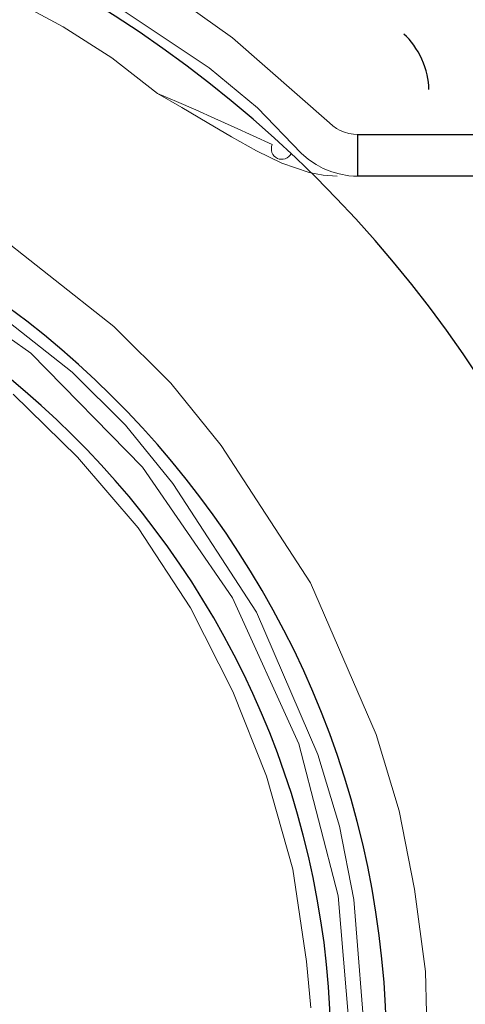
# Model space of a CAD drawing. Header units: inches. Extents: x 0 to 612, y 155 to 655.
# Tile 125 of 138: x 156 to 166, y 378 to 402. Entities that reach past the tile are written whole.
import ezdxf

# ---------------------------------------------------------------- set-up
doc = ezdxf.new("R2010")
doc.units = ezdxf.units.IN
doc.header["$MEASUREMENT"] = 0
doc.layers.add('Layer 1', color=7, linetype='Continuous')

# ---------------------------------------------------------------- blocks, each defined once
blk = doc.blocks.new('block 1488')
at = {"layer": 'Layer 1', "lineweight": 0}
for points in [[(155.41, 393.027)], [(156.975, 391.491)]]:
    blk.add_lwpolyline(points, dxfattribs=at)
blk.add_open_spline([(155.41, 393.027), (155.41, 393.027), (156.975, 391.491), (156.975, 391.491), (156.975, 391.491), (155.41, 393.027), (155.41, 393.027)], degree=3, knots=[0, 0, 0, 0, 1, 1, 1, 2, 2, 2, 2], dxfattribs=at)
blk = doc.blocks.new('block 1489')
at = {"layer": 'Layer 1', "lineweight": 0}
for points in [[(156.975, 391.491)], [(158.45, 389.772)]]:
    blk.add_lwpolyline(points, dxfattribs=at)
blk.add_open_spline([(156.975, 391.491), (156.975, 391.491), (158.45, 389.772), (158.45, 389.772), (158.45, 389.772), (156.975, 391.491), (156.975, 391.491)], degree=3, knots=[0, 0, 0, 0, 1, 1, 1, 2, 2, 2, 2], dxfattribs=at)
blk = doc.blocks.new('block 1490')
at = {"layer": 'Layer 1', "lineweight": 0}
for points in [[(158.45, 389.772)], [(159.73, 387.822)]]:
    blk.add_lwpolyline(points, dxfattribs=at)
blk.add_open_spline([(158.45, 389.772), (158.45, 389.772), (159.73, 387.822), (159.73, 387.822), (159.73, 387.822), (158.45, 389.772), (158.45, 389.772)], degree=3, knots=[0, 0, 0, 0, 1, 1, 1, 2, 2, 2, 2], dxfattribs=at)
blk = doc.blocks.new('block 1491')
at = {"layer": 'Layer 1', "lineweight": 0}
for points in [[(159.73, 387.822)], [(160.758, 385.781)]]:
    blk.add_lwpolyline(points, dxfattribs=at)
blk.add_open_spline([(159.73, 387.822), (159.73, 387.822), (160.758, 385.781), (160.758, 385.781), (160.758, 385.781), (159.73, 387.822), (159.73, 387.822)], degree=3, knots=[0, 0, 0, 0, 1, 1, 1, 2, 2, 2, 2], dxfattribs=at)
blk = doc.blocks.new('block 1492')
at = {"layer": 'Layer 1', "lineweight": 0}
for points in [[(160.758, 385.781)], [(161.579, 383.72)]]:
    blk.add_lwpolyline(points, dxfattribs=at)
blk.add_open_spline([(160.758, 385.781), (160.758, 385.781), (161.579, 383.72), (161.579, 383.72), (161.579, 383.72), (160.758, 385.781), (160.758, 385.781)], degree=3, knots=[0, 0, 0, 0, 1, 1, 1, 2, 2, 2, 2], dxfattribs=at)
blk = doc.blocks.new('block 1493')
at = {"layer": 'Layer 1', "lineweight": 0}
for points in [[(161.579, 383.72)], [(162.224, 381.458)]]:
    blk.add_lwpolyline(points, dxfattribs=at)
blk.add_open_spline([(161.579, 383.72), (161.579, 383.72), (162.224, 381.458), (162.224, 381.458), (162.224, 381.458), (161.579, 383.72), (161.579, 383.72)], degree=3, knots=[0, 0, 0, 0, 1, 1, 1, 2, 2, 2, 2], dxfattribs=at)
blk = doc.blocks.new('block 1494')
at = {"layer": 'Layer 1', "lineweight": 0}
for points in [[(162.224, 381.458)], [(162.553, 379.208)]]:
    blk.add_lwpolyline(points, dxfattribs=at)
blk.add_open_spline([(162.224, 381.458), (162.224, 381.458), (162.553, 379.208), (162.553, 379.208), (162.553, 379.208), (162.224, 381.458), (162.224, 381.458)], degree=3, knots=[0, 0, 0, 0, 1, 1, 1, 2, 2, 2, 2], dxfattribs=at)
blk = doc.blocks.new('block 1495')
at = {"layer": 'Layer 1', "lineweight": 0}
for points in [[(162.553, 379.208)], [(162.663, 378.083)]]:
    blk.add_lwpolyline(points, dxfattribs=at)
blk.add_open_spline([(162.553, 379.208), (162.553, 379.208), (162.663, 378.083), (162.663, 378.083), (162.663, 378.083), (162.553, 379.208), (162.553, 379.208)], degree=3, knots=[0, 0, 0, 0, 1, 1, 1, 2, 2, 2, 2], dxfattribs=at)
blk = doc.blocks.new('block 1483')
at = {"layer": 'Layer 1'}
for name in ['block 1488', 'block 1489', 'block 1490', 'block 1491', 'block 1492', 'block 1493', 'block 1494', 'block 1495']:
    blk.add_blockref(name, (0, 0), dxfattribs=at)
blk = doc.blocks.new('block 1482')
at = {"layer": 'Layer 1'}
blk.add_blockref('block 1483', (0, 0), dxfattribs=at)
blk = doc.blocks.new('block 1583')
at = {"layer": 'Layer 1', "color": 7, "lineweight": 25}
blk.add_open_spline([(141.594, 355.609), (153.501, 355.609), (163.154, 365.165), (163.154, 376.953), (163.154, 376.953), (163.154, 376.953), (163.154, 376.953), (163.154, 388.74), (153.501, 398.298), (141.594, 398.298), (141.594, 398.298), (141.594, 398.298), (141.594, 398.298), (141.594, 398.298), (141.594, 398.298), (141.594, 398.298)], degree=3, knots=[0, 0, 0, 0, 1, 1, 1, 2, 2, 2, 3, 3, 3, 4, 4, 4, 5, 5, 5, 5], dxfattribs=at)
blk = doc.blocks.new('block 1582')
at = {"layer": 'Layer 1'}
blk.add_blockref('block 1583', (0, 0), dxfattribs=at)
blk = doc.blocks.new('block 1581')
at = {"layer": 'Layer 1'}
blk.add_blockref('block 1582', (0, 0), dxfattribs=at)
blk = doc.blocks.new('block 2521')
at = {"layer": 'Layer 1', "lineweight": 0}
for points in [[(152.661, 396.267)], [(155.842, 394.021)]]:
    blk.add_lwpolyline(points, dxfattribs=at)
blk.add_open_spline([(152.661, 396.267), (152.661, 396.267), (155.842, 394.021), (155.842, 394.021), (155.842, 394.021), (152.661, 396.267), (152.661, 396.267)], degree=3, knots=[0, 0, 0, 0, 1, 1, 1, 2, 2, 2, 2], dxfattribs=at)
blk = doc.blocks.new('block 2522')
at = {"layer": 'Layer 1', "lineweight": 0}
for points in [[(155.842, 394.021)], [(158.561, 391.25)]]:
    blk.add_lwpolyline(points, dxfattribs=at)
blk.add_open_spline([(155.842, 394.021), (155.842, 394.021), (158.561, 391.25), (158.561, 391.25), (158.561, 391.25), (155.842, 394.021), (155.842, 394.021)], degree=3, knots=[0, 0, 0, 0, 1, 1, 1, 2, 2, 2, 2], dxfattribs=at)
blk = doc.blocks.new('block 2523')
at = {"layer": 'Layer 1', "lineweight": 0}
for points in [[(158.561, 391.25)], [(160.75, 388.065)]]:
    blk.add_lwpolyline(points, dxfattribs=at)
blk.add_open_spline([(158.561, 391.25), (158.561, 391.25), (160.75, 388.065), (160.75, 388.065), (160.75, 388.065), (158.561, 391.25), (158.561, 391.25)], degree=3, knots=[0, 0, 0, 0, 1, 1, 1, 2, 2, 2, 2], dxfattribs=at)
blk = doc.blocks.new('block 2524')
at = {"layer": 'Layer 1', "lineweight": 0}
for points in [[(160.75, 388.065)], [(162.37, 384.513)]]:
    blk.add_lwpolyline(points, dxfattribs=at)
blk.add_open_spline([(160.75, 388.065), (160.75, 388.065), (162.37, 384.513), (162.37, 384.513), (162.37, 384.513), (160.75, 388.065), (160.75, 388.065)], degree=3, knots=[0, 0, 0, 0, 1, 1, 1, 2, 2, 2, 2], dxfattribs=at)
blk = doc.blocks.new('block 2525')
at = {"layer": 'Layer 1', "lineweight": 0}
for points in [[(162.37, 384.513)], [(163.325, 380.807)]]:
    blk.add_lwpolyline(points, dxfattribs=at)
blk.add_open_spline([(162.37, 384.513), (162.37, 384.513), (163.325, 380.807), (163.325, 380.807), (163.325, 380.807), (162.37, 384.513), (162.37, 384.513)], degree=3, knots=[0, 0, 0, 0, 1, 1, 1, 2, 2, 2, 2], dxfattribs=at)
blk = doc.blocks.new('block 2526')
at = {"layer": 'Layer 1', "lineweight": 0}
for points in [[(163.325, 380.807)], [(163.652, 376.953)]]:
    blk.add_lwpolyline(points, dxfattribs=at)
blk.add_open_spline([(163.325, 380.807), (163.325, 380.807), (163.652, 376.953), (163.652, 376.953), (163.652, 376.953), (163.325, 380.807), (163.325, 380.807)], degree=3, knots=[0, 0, 0, 0, 1, 1, 1, 2, 2, 2, 2], dxfattribs=at)
blk = doc.blocks.new('block 2508')
at = {"layer": 'Layer 1'}
for name in ['block 2521', 'block 2522', 'block 2523', 'block 2524', 'block 2525', 'block 2526']:
    blk.add_blockref(name, (0, 0), dxfattribs=at)
blk = doc.blocks.new('block 2507')
at = {"layer": 'Layer 1'}
blk.add_blockref('block 2508', (0, 0), dxfattribs=at)
blk = doc.blocks.new('block 2577')
at = {"layer": 'Layer 1', "lineweight": 0}
for points in [[(153.867, 395.911)], [(156.845, 393.562)]]:
    blk.add_lwpolyline(points, dxfattribs=at)
blk.add_open_spline([(153.867, 395.911), (153.867, 395.911), (156.845, 393.562), (156.845, 393.562), (156.845, 393.562), (153.867, 395.911), (153.867, 395.911)], degree=3, knots=[0, 0, 0, 0, 1, 1, 1, 2, 2, 2, 2], dxfattribs=at)
blk = doc.blocks.new('block 2578')
at = {"layer": 'Layer 1', "lineweight": 0}
for points in [[(156.845, 393.562)], [(158.142, 392.27)]]:
    blk.add_lwpolyline(points, dxfattribs=at)
blk.add_open_spline([(156.845, 393.562), (156.845, 393.562), (158.142, 392.27), (158.142, 392.27), (158.142, 392.27), (156.845, 393.562), (156.845, 393.562)], degree=3, knots=[0, 0, 0, 0, 1, 1, 1, 2, 2, 2, 2], dxfattribs=at)
blk = doc.blocks.new('block 2579')
at = {"layer": 'Layer 1', "lineweight": 0}
for points in [[(158.142, 392.27)], [(159.297, 390.849)]]:
    blk.add_lwpolyline(points, dxfattribs=at)
blk.add_open_spline([(158.142, 392.27), (158.142, 392.27), (159.297, 390.849), (159.297, 390.849), (159.297, 390.849), (158.142, 392.27), (158.142, 392.27)], degree=3, knots=[0, 0, 0, 0, 1, 1, 1, 2, 2, 2, 2], dxfattribs=at)
blk = doc.blocks.new('block 2580')
at = {"layer": 'Layer 1', "lineweight": 0}
for points in [[(159.297, 390.849)], [(161.338, 387.716)]]:
    blk.add_lwpolyline(points, dxfattribs=at)
blk.add_open_spline([(159.297, 390.849), (159.297, 390.849), (161.338, 387.716), (161.338, 387.716), (161.338, 387.716), (159.297, 390.849), (159.297, 390.849)], degree=3, knots=[0, 0, 0, 0, 1, 1, 1, 2, 2, 2, 2], dxfattribs=at)
blk = doc.blocks.new('block 2581')
at = {"layer": 'Layer 1', "lineweight": 0}
for points in [[(161.338, 387.716)], [(162.831, 384.249)]]:
    blk.add_lwpolyline(points, dxfattribs=at)
blk.add_open_spline([(161.338, 387.716), (161.338, 387.716), (162.831, 384.249), (162.831, 384.249), (162.831, 384.249), (161.338, 387.716), (161.338, 387.716)], degree=3, knots=[0, 0, 0, 0, 1, 1, 1, 2, 2, 2, 2], dxfattribs=at)
blk = doc.blocks.new('block 2582')
at = {"layer": 'Layer 1', "lineweight": 0}
for points in [[(162.831, 384.249)], [(163.36, 382.507)]]:
    blk.add_lwpolyline(points, dxfattribs=at)
blk.add_open_spline([(162.831, 384.249), (162.831, 384.249), (163.36, 382.507), (163.36, 382.507), (163.36, 382.507), (162.831, 384.249), (162.831, 384.249)], degree=3, knots=[0, 0, 0, 0, 1, 1, 1, 2, 2, 2, 2], dxfattribs=at)
blk = doc.blocks.new('block 2583')
at = {"layer": 'Layer 1', "lineweight": 0}
for points in [[(163.36, 382.507)], [(163.709, 380.718)]]:
    blk.add_lwpolyline(points, dxfattribs=at)
blk.add_open_spline([(163.36, 382.507), (163.36, 382.507), (163.709, 380.718), (163.709, 380.718), (163.709, 380.718), (163.36, 382.507), (163.36, 382.507)], degree=3, knots=[0, 0, 0, 0, 1, 1, 1, 2, 2, 2, 2], dxfattribs=at)
blk = doc.blocks.new('block 2584')
at = {"layer": 'Layer 1', "lineweight": 0}
for points in [[(163.709, 380.718)], [(164.011, 376.953)]]:
    blk.add_lwpolyline(points, dxfattribs=at)
blk.add_open_spline([(163.709, 380.718), (163.709, 380.718), (164.011, 376.953), (164.011, 376.953), (164.011, 376.953), (163.709, 380.718), (163.709, 380.718)], degree=3, knots=[0, 0, 0, 0, 1, 1, 1, 2, 2, 2, 2], dxfattribs=at)
blk = doc.blocks.new('block 2557')
at = {"layer": 'Layer 1'}
for name in ['block 2577', 'block 2578', 'block 2579', 'block 2580', 'block 2581', 'block 2582', 'block 2583', 'block 2584']:
    blk.add_blockref(name, (0, 0), dxfattribs=at)
blk = doc.blocks.new('block 2556')
at = {"layer": 'Layer 1'}
blk.add_blockref('block 2557', (0, 0), dxfattribs=at)
blk = doc.blocks.new('block 2605')
at = {"layer": 'Layer 1', "color": 7, "lineweight": 25}
blk.add_open_spline([(141.594, 354.268), (154.25, 354.268), (164.51, 364.424), (164.51, 376.953), (164.51, 376.953), (164.51, 376.953), (164.51, 376.953), (164.51, 389.481), (154.25, 399.639), (141.594, 399.639), (141.594, 399.639), (141.594, 399.639), (141.594, 399.639), (141.594, 399.639), (141.594, 399.639), (141.594, 399.639)], degree=3, knots=[0, 0, 0, 0, 1, 1, 1, 2, 2, 2, 3, 3, 3, 4, 4, 4, 5, 5, 5, 5], dxfattribs=at)
blk = doc.blocks.new('block 2604')
at = {"layer": 'Layer 1'}
blk.add_blockref('block 2605', (0, 0), dxfattribs=at)
blk = doc.blocks.new('block 2603')
at = {"layer": 'Layer 1'}
blk.add_blockref('block 2604', (0, 0), dxfattribs=at)
blk = doc.blocks.new('block 2626')
at = {"layer": 'Layer 1', "color": 7, "lineweight": 25}
blk.add_open_spline([(141.594, 354.268), (154.25, 354.268), (164.51, 364.424), (164.51, 376.953), (164.51, 376.953), (164.51, 376.953), (164.51, 376.953), (164.51, 389.481), (154.25, 399.639), (141.594, 399.639), (141.594, 399.639), (141.594, 399.639), (141.594, 399.639), (141.594, 399.639), (141.594, 399.639), (141.594, 399.639)], degree=3, knots=[0, 0, 0, 0, 1, 1, 1, 2, 2, 2, 3, 3, 3, 4, 4, 4, 5, 5, 5, 5], dxfattribs=at)
blk = doc.blocks.new('block 2625')
at = {"layer": 'Layer 1'}
blk.add_blockref('block 2626', (0, 0), dxfattribs=at)
blk = doc.blocks.new('block 2624')
at = {"layer": 'Layer 1'}
blk.add_blockref('block 2625', (0, 0), dxfattribs=at)
blk = doc.blocks.new('block 2858')
at = {"layer": 'Layer 1', "lineweight": 0}
for points in [[(162.426, 398.897)], [(162.605, 398.742)]]:
    blk.add_lwpolyline(points, dxfattribs=at)
blk.add_open_spline([(162.426, 398.897), (162.426, 398.897), (162.605, 398.742), (162.605, 398.742), (162.605, 398.742), (162.426, 398.897), (162.426, 398.897)], degree=3, knots=[0, 0, 0, 0, 1, 1, 1, 2, 2, 2, 2], dxfattribs=at)
blk = doc.blocks.new('block 2859')
at = {"layer": 'Layer 1', "lineweight": 0}
for points in [[(162.605, 398.742)], [(162.787, 398.618)]]:
    blk.add_lwpolyline(points, dxfattribs=at)
blk.add_open_spline([(162.605, 398.742), (162.605, 398.742), (162.787, 398.618), (162.787, 398.618), (162.787, 398.618), (162.605, 398.742), (162.605, 398.742)], degree=3, knots=[0, 0, 0, 0, 1, 1, 1, 2, 2, 2, 2], dxfattribs=at)
blk = doc.blocks.new('block 2860')
at = {"layer": 'Layer 1', "lineweight": 0}
for points in [[(162.787, 398.618)], [(162.958, 398.524)]]:
    blk.add_lwpolyline(points, dxfattribs=at)
blk.add_open_spline([(162.787, 398.618), (162.787, 398.618), (162.958, 398.524), (162.958, 398.524), (162.958, 398.524), (162.787, 398.618), (162.787, 398.618)], degree=3, knots=[0, 0, 0, 0, 1, 1, 1, 2, 2, 2, 2], dxfattribs=at)
blk = doc.blocks.new('block 2861')
at = {"layer": 'Layer 1', "lineweight": 0}
for points in [[(162.958, 398.524)], [(163.17, 398.438)]]:
    blk.add_lwpolyline(points, dxfattribs=at)
blk.add_open_spline([(162.958, 398.524), (162.958, 398.524), (163.17, 398.438), (163.17, 398.438), (163.17, 398.438), (162.958, 398.524), (162.958, 398.524)], degree=3, knots=[0, 0, 0, 0, 1, 1, 1, 2, 2, 2, 2], dxfattribs=at)
blk = doc.blocks.new('block 2862')
at = {"layer": 'Layer 1', "lineweight": 0}
for points in [[(163.17, 398.438)], [(163.346, 398.389)]]:
    blk.add_lwpolyline(points, dxfattribs=at)
blk.add_open_spline([(163.17, 398.438), (163.17, 398.438), (163.346, 398.389), (163.346, 398.389), (163.346, 398.389), (163.17, 398.438), (163.17, 398.438)], degree=3, knots=[0, 0, 0, 0, 1, 1, 1, 2, 2, 2, 2], dxfattribs=at)
blk = doc.blocks.new('block 2863')
at = {"layer": 'Layer 1', "lineweight": 0}
for points in [[(163.346, 398.389)], [(163.587, 398.343)]]:
    blk.add_lwpolyline(points, dxfattribs=at)
blk.add_open_spline([(163.346, 398.389), (163.346, 398.389), (163.587, 398.343), (163.587, 398.343), (163.587, 398.343), (163.346, 398.389), (163.346, 398.389)], degree=3, knots=[0, 0, 0, 0, 1, 1, 1, 2, 2, 2, 2], dxfattribs=at)
blk = doc.blocks.new('block 2864')
at = {"layer": 'Layer 1', "lineweight": 0}
for points in [[(163.587, 398.343)], [(163.696, 398.333)]]:
    blk.add_lwpolyline(points, dxfattribs=at)
blk.add_open_spline([(163.587, 398.343), (163.587, 398.343), (163.696, 398.333), (163.696, 398.333), (163.696, 398.333), (163.587, 398.343), (163.587, 398.343)], degree=3, knots=[0, 0, 0, 0, 1, 1, 1, 2, 2, 2, 2], dxfattribs=at)
blk = doc.blocks.new('block 2865')
at = {"layer": 'Layer 1', "lineweight": 0}
for points in [[(163.696, 398.333)], [(163.806, 398.337)]]:
    blk.add_lwpolyline(points, dxfattribs=at)
blk.add_open_spline([(163.696, 398.333), (163.696, 398.333), (163.806, 398.337), (163.806, 398.337), (163.806, 398.337), (163.696, 398.333), (163.696, 398.333)], degree=3, knots=[0, 0, 0, 0, 1, 1, 1, 2, 2, 2, 2], dxfattribs=at)
blk = doc.blocks.new('block 2857')
at = {"layer": 'Layer 1'}
for name in ['block 2858', 'block 2859', 'block 2860', 'block 2861', 'block 2862', 'block 2863', 'block 2864', 'block 2865']:
    blk.add_blockref(name, (0, 0), dxfattribs=at)
blk = doc.blocks.new('block 2856')
at = {"layer": 'Layer 1'}
blk.add_blockref('block 2857', (0, 0), dxfattribs=at)
blk = doc.blocks.new('block 2871')
at = {"layer": 'Layer 1', "lineweight": 0}
for points in [[(163.115, 399.632)], [(163.198, 399.56)]]:
    blk.add_lwpolyline(points, dxfattribs=at)
blk.add_open_spline([(163.115, 399.632), (163.115, 399.632), (163.198, 399.56), (163.198, 399.56), (163.198, 399.56), (163.115, 399.632), (163.115, 399.632)], degree=3, knots=[0, 0, 0, 0, 1, 1, 1, 2, 2, 2, 2], dxfattribs=at)
blk = doc.blocks.new('block 2872')
at = {"layer": 'Layer 1', "lineweight": 0}
for points in [[(163.198, 399.56)], [(163.287, 399.497)]]:
    blk.add_lwpolyline(points, dxfattribs=at)
blk.add_open_spline([(163.198, 399.56), (163.198, 399.56), (163.287, 399.497), (163.287, 399.497), (163.287, 399.497), (163.198, 399.56), (163.198, 399.56)], degree=3, knots=[0, 0, 0, 0, 1, 1, 1, 2, 2, 2, 2], dxfattribs=at)
blk = doc.blocks.new('block 2873')
at = {"layer": 'Layer 1', "lineweight": 0}
for points in [[(163.287, 399.497)], [(163.377, 399.448)]]:
    blk.add_lwpolyline(points, dxfattribs=at)
blk.add_open_spline([(163.287, 399.497), (163.287, 399.497), (163.377, 399.448), (163.377, 399.448), (163.377, 399.448), (163.287, 399.497), (163.287, 399.497)], degree=3, knots=[0, 0, 0, 0, 1, 1, 1, 2, 2, 2, 2], dxfattribs=at)
blk = doc.blocks.new('block 2874')
at = {"layer": 'Layer 1', "lineweight": 0}
for points in [[(163.377, 399.448)], [(163.479, 399.406)]]:
    blk.add_lwpolyline(points, dxfattribs=at)
blk.add_open_spline([(163.377, 399.448), (163.377, 399.448), (163.479, 399.406), (163.479, 399.406), (163.479, 399.406), (163.377, 399.448), (163.377, 399.448)], degree=3, knots=[0, 0, 0, 0, 1, 1, 1, 2, 2, 2, 2], dxfattribs=at)
blk = doc.blocks.new('block 2875')
at = {"layer": 'Layer 1', "lineweight": 0}
for points in [[(163.479, 399.406)], [(163.588, 399.375)]]:
    blk.add_lwpolyline(points, dxfattribs=at)
blk.add_open_spline([(163.479, 399.406), (163.479, 399.406), (163.588, 399.375), (163.588, 399.375), (163.588, 399.375), (163.479, 399.406), (163.479, 399.406)], degree=3, knots=[0, 0, 0, 0, 1, 1, 1, 2, 2, 2, 2], dxfattribs=at)
blk = doc.blocks.new('block 2876')
at = {"layer": 'Layer 1', "lineweight": 0}
for points in [[(163.588, 399.375)], [(163.697, 399.357)]]:
    blk.add_lwpolyline(points, dxfattribs=at)
blk.add_open_spline([(163.588, 399.375), (163.588, 399.375), (163.697, 399.357), (163.697, 399.357), (163.697, 399.357), (163.588, 399.375), (163.588, 399.375)], degree=3, knots=[0, 0, 0, 0, 1, 1, 1, 2, 2, 2, 2], dxfattribs=at)
blk = doc.blocks.new('block 2877')
at = {"layer": 'Layer 1', "lineweight": 0}
for points in [[(163.697, 399.357)], [(163.806, 399.352)]]:
    blk.add_lwpolyline(points, dxfattribs=at)
blk.add_open_spline([(163.697, 399.357), (163.697, 399.357), (163.806, 399.352), (163.806, 399.352), (163.806, 399.352), (163.697, 399.357), (163.697, 399.357)], degree=3, knots=[0, 0, 0, 0, 1, 1, 1, 2, 2, 2, 2], dxfattribs=at)
blk = doc.blocks.new('block 2870')
at = {"layer": 'Layer 1'}
for name in ['block 2871', 'block 2872', 'block 2873', 'block 2874', 'block 2875', 'block 2876', 'block 2877']:
    blk.add_blockref(name, (0, 0), dxfattribs=at)
blk = doc.blocks.new('block 2869')
at = {"layer": 'Layer 1'}
blk.add_blockref('block 2870', (0, 0), dxfattribs=at)
blk = doc.blocks.new('block 2880')
at = {"layer": 'Layer 1', "color": 7, "lineweight": 25}
blk.add_lwpolyline([(163.806, 398.337), (163.806, 399.352)], dxfattribs=at)
blk = doc.blocks.new('block 2879')
at = {"layer": 'Layer 1'}
blk.add_blockref('block 2880', (0, 0), dxfattribs=at)
blk = doc.blocks.new('block 2878')
at = {"layer": 'Layer 1'}
blk.add_blockref('block 2879', (0, 0), dxfattribs=at)
blk = doc.blocks.new('block 2896')
at = {"layer": 'Layer 1', "lineweight": 0}
for points in [[(157.14, 403.012)], [(160.181, 400.974)]]:
    blk.add_lwpolyline(points, dxfattribs=at)
blk.add_open_spline([(157.14, 403.012), (157.14, 403.012), (160.181, 400.974), (160.181, 400.974), (160.181, 400.974), (157.14, 403.012), (157.14, 403.012)], degree=3, knots=[0, 0, 0, 0, 1, 1, 1, 2, 2, 2, 2], dxfattribs=at)
blk = doc.blocks.new('block 2897')
at = {"layer": 'Layer 1', "lineweight": 0}
for points in [[(160.181, 400.974)], [(161.362, 399.999)]]:
    blk.add_lwpolyline(points, dxfattribs=at)
blk.add_open_spline([(160.181, 400.974), (160.181, 400.974), (161.362, 399.999), (161.362, 399.999), (161.362, 399.999), (160.181, 400.974), (160.181, 400.974)], degree=3, knots=[0, 0, 0, 0, 1, 1, 1, 2, 2, 2, 2], dxfattribs=at)
blk = doc.blocks.new('block 2898')
at = {"layer": 'Layer 1', "lineweight": 0}
for points in [[(161.362, 399.999)], [(162.426, 398.897)]]:
    blk.add_lwpolyline(points, dxfattribs=at)
blk.add_open_spline([(161.362, 399.999), (161.362, 399.999), (162.426, 398.897), (162.426, 398.897), (162.426, 398.897), (161.362, 399.999), (161.362, 399.999)], degree=3, knots=[0, 0, 0, 0, 1, 1, 1, 2, 2, 2, 2], dxfattribs=at)
blk = doc.blocks.new('block 2882')
at = {"layer": 'Layer 1'}
for name in ['block 2896', 'block 2897', 'block 2898']:
    blk.add_blockref(name, (0, 0), dxfattribs=at)
blk = doc.blocks.new('block 2881')
at = {"layer": 'Layer 1'}
blk.add_blockref('block 2882', (0, 0), dxfattribs=at)
blk = doc.blocks.new('block 2914')
at = {"layer": 'Layer 1', "lineweight": 0}
for points in [[(158.135, 403.571)], [(160.75, 401.706)]]:
    blk.add_lwpolyline(points, dxfattribs=at)
blk.add_open_spline([(158.135, 403.571), (158.135, 403.571), (160.75, 401.706), (160.75, 401.706), (160.75, 401.706), (158.135, 403.571), (158.135, 403.571)], degree=3, knots=[0, 0, 0, 0, 1, 1, 1, 2, 2, 2, 2], dxfattribs=at)
blk = doc.blocks.new('block 2915')
at = {"layer": 'Layer 1', "lineweight": 0}
for points in [[(160.75, 401.706)], [(163.115, 399.632)]]:
    blk.add_lwpolyline(points, dxfattribs=at)
blk.add_open_spline([(160.75, 401.706), (160.75, 401.706), (163.115, 399.632), (163.115, 399.632), (163.115, 399.632), (160.75, 401.706), (160.75, 401.706)], degree=3, knots=[0, 0, 0, 0, 1, 1, 1, 2, 2, 2, 2], dxfattribs=at)
blk = doc.blocks.new('block 2900')
at = {"layer": 'Layer 1'}
for name in ['block 2914', 'block 2915']:
    blk.add_blockref(name, (0, 0), dxfattribs=at)
blk = doc.blocks.new('block 2899')
at = {"layer": 'Layer 1'}
blk.add_blockref('block 2900', (0, 0), dxfattribs=at)
blk = doc.blocks.new('block 2927')
at = {"layer": 'Layer 1', "color": 7, "lineweight": 25}
blk.add_lwpolyline([(163.806, 399.352), (170.479, 399.352)], dxfattribs=at)
blk = doc.blocks.new('block 2926')
at = {"layer": 'Layer 1'}
blk.add_blockref('block 2927', (0, 0), dxfattribs=at)
blk = doc.blocks.new('block 2925')
at = {"layer": 'Layer 1'}
blk.add_blockref('block 2926', (0, 0), dxfattribs=at)
blk = doc.blocks.new('block 2936')
at = {"layer": 'Layer 1', "color": 7, "lineweight": 25}
blk.add_lwpolyline([(170.479, 398.337), (163.806, 398.337)], dxfattribs=at)
blk = doc.blocks.new('block 2935')
at = {"layer": 'Layer 1'}
blk.add_blockref('block 2936', (0, 0), dxfattribs=at)
blk = doc.blocks.new('block 2934')
at = {"layer": 'Layer 1'}
blk.add_blockref('block 2935', (0, 0), dxfattribs=at)
blk = doc.blocks.new('block 3481')
at = {"layer": 'Layer 1', "color": 7, "lineweight": 25}
blk.add_open_spline([(165.536, 400.446), (165.545, 400.894), (165.268, 401.507), (164.927, 401.793)], degree=3, dxfattribs=at)
blk = doc.blocks.new('block 3480')
at = {"layer": 'Layer 1'}
blk.add_blockref('block 3481', (0, 0), dxfattribs=at)
blk = doc.blocks.new('block 3479')
at = {"layer": 'Layer 1'}
blk.add_blockref('block 3480', (0, 0), dxfattribs=at)
blk = doc.blocks.new('block 3484')
at = {"layer": 'Layer 1', "color": 7, "lineweight": 25}
blk.add_open_spline([(171.488, 378.554), (170.882, 394.476), (157.525, 407.136), (141.594, 406.891)], degree=3, dxfattribs=at)
blk = doc.blocks.new('block 3483')
at = {"layer": 'Layer 1'}
blk.add_blockref('block 3484', (0, 0), dxfattribs=at)
blk = doc.blocks.new('block 3482')
at = {"layer": 'Layer 1'}
blk.add_blockref('block 3483', (0, 0), dxfattribs=at)
blk = doc.blocks.new('block 4699')
at = {"layer": 'Layer 1', "lineweight": 0}
for points in [[(165.45, 378.969)], [(165.505, 376.953)]]:
    blk.add_lwpolyline(points, dxfattribs=at)
blk.add_open_spline([(165.505, 376.953), (165.505, 376.953), (165.45, 378.969), (165.45, 378.969), (165.45, 378.969), (165.505, 376.953), (165.505, 376.953)], degree=3, knots=[0, 0, 0, 0, 1, 1, 1, 2, 2, 2, 2], dxfattribs=at)
blk = doc.blocks.new('block 4700')
at = {"layer": 'Layer 1', "lineweight": 0}
for points in [[(165.185, 380.969)], [(165.45, 378.969)]]:
    blk.add_lwpolyline(points, dxfattribs=at)
blk.add_open_spline([(165.45, 378.969), (165.45, 378.969), (165.185, 380.969), (165.185, 380.969), (165.185, 380.969), (165.45, 378.969), (165.45, 378.969)], degree=3, knots=[0, 0, 0, 0, 1, 1, 1, 2, 2, 2, 2], dxfattribs=at)
blk = doc.blocks.new('block 4701')
at = {"layer": 'Layer 1', "lineweight": 0}
for points in [[(164.811, 382.875)], [(165.185, 380.969)]]:
    blk.add_lwpolyline(points, dxfattribs=at)
blk.add_open_spline([(165.185, 380.969), (165.185, 380.969), (164.811, 382.875), (164.811, 382.875), (164.811, 382.875), (165.185, 380.969), (165.185, 380.969)], degree=3, knots=[0, 0, 0, 0, 1, 1, 1, 2, 2, 2, 2], dxfattribs=at)
blk = doc.blocks.new('block 4702')
at = {"layer": 'Layer 1', "lineweight": 0}
for points in [[(164.247, 384.736)], [(164.811, 382.875)]]:
    blk.add_lwpolyline(points, dxfattribs=at)
blk.add_open_spline([(164.811, 382.875), (164.811, 382.875), (164.247, 384.736), (164.247, 384.736), (164.247, 384.736), (164.811, 382.875), (164.811, 382.875)], degree=3, knots=[0, 0, 0, 0, 1, 1, 1, 2, 2, 2, 2], dxfattribs=at)
blk = doc.blocks.new('block 4703')
at = {"layer": 'Layer 1', "lineweight": 0}
for points in [[(162.654, 388.433)], [(164.247, 384.736)]]:
    blk.add_lwpolyline(points, dxfattribs=at)
blk.add_open_spline([(164.247, 384.736), (164.247, 384.736), (162.654, 388.433), (162.654, 388.433), (162.654, 388.433), (164.247, 384.736), (164.247, 384.736)], degree=3, knots=[0, 0, 0, 0, 1, 1, 1, 2, 2, 2, 2], dxfattribs=at)
blk = doc.blocks.new('block 4704')
at = {"layer": 'Layer 1', "lineweight": 0}
for points in [[(160.478, 391.774)], [(162.654, 388.433)]]:
    blk.add_lwpolyline(points, dxfattribs=at)
blk.add_open_spline([(162.654, 388.433), (162.654, 388.433), (160.478, 391.774), (160.478, 391.774), (160.478, 391.774), (162.654, 388.433), (162.654, 388.433)], degree=3, knots=[0, 0, 0, 0, 1, 1, 1, 2, 2, 2, 2], dxfattribs=at)
blk = doc.blocks.new('block 4705')
at = {"layer": 'Layer 1', "lineweight": 0}
for points in [[(159.246, 393.29)], [(160.478, 391.774)]]:
    blk.add_lwpolyline(points, dxfattribs=at)
blk.add_open_spline([(160.478, 391.774), (160.478, 391.774), (159.246, 393.29), (159.246, 393.29), (159.246, 393.29), (160.478, 391.774), (160.478, 391.774)], degree=3, knots=[0, 0, 0, 0, 1, 1, 1, 2, 2, 2, 2], dxfattribs=at)
blk = doc.blocks.new('block 4706')
at = {"layer": 'Layer 1', "lineweight": 0}
for points in [[(157.862, 394.67)], [(159.246, 393.29)]]:
    blk.add_lwpolyline(points, dxfattribs=at)
blk.add_open_spline([(159.246, 393.29), (159.246, 393.29), (157.862, 394.67), (157.862, 394.67), (157.862, 394.67), (159.246, 393.29), (159.246, 393.29)], degree=3, knots=[0, 0, 0, 0, 1, 1, 1, 2, 2, 2, 2], dxfattribs=at)
blk = doc.blocks.new('block 4707')
at = {"layer": 'Layer 1', "lineweight": 0}
for points in [[(154.686, 397.175)], [(157.862, 394.67)]]:
    blk.add_lwpolyline(points, dxfattribs=at)
blk.add_open_spline([(157.862, 394.67), (157.862, 394.67), (154.686, 397.175), (154.686, 397.175), (154.686, 397.175), (157.862, 394.67), (157.862, 394.67)], degree=3, knots=[0, 0, 0, 0, 1, 1, 1, 2, 2, 2, 2], dxfattribs=at)
blk = doc.blocks.new('block 4698')
at = {"layer": 'Layer 1'}
for name in ['block 4707', 'block 4706', 'block 4705', 'block 4704', 'block 4703', 'block 4702', 'block 4701', 'block 4700', 'block 4699']:
    blk.add_blockref(name, (0, 0), dxfattribs=at)
blk = doc.blocks.new('block 4697')
at = {"layer": 'Layer 1'}
blk.add_blockref('block 4698', (0, 0), dxfattribs=at)
blk = doc.blocks.new('block 4874')
at = {"layer": 'Layer 1', "lineweight": 0}
for points in [[(162.154, 398.847)], [(162.179, 398.889)]]:
    blk.add_lwpolyline(points, dxfattribs=at)
blk.add_open_spline([(162.179, 398.889), (162.179, 398.889), (162.154, 398.847), (162.154, 398.847), (162.154, 398.847), (162.179, 398.889), (162.179, 398.889)], degree=3, knots=[0, 0, 0, 0, 1, 1, 1, 2, 2, 2, 2], dxfattribs=at)
blk = doc.blocks.new('block 4875')
at = {"layer": 'Layer 1', "lineweight": 0}
for points in [[(162.121, 398.81)], [(162.154, 398.847)]]:
    blk.add_lwpolyline(points, dxfattribs=at)
blk.add_open_spline([(162.154, 398.847), (162.154, 398.847), (162.121, 398.81), (162.121, 398.81), (162.121, 398.81), (162.154, 398.847), (162.154, 398.847)], degree=3, knots=[0, 0, 0, 0, 1, 1, 1, 2, 2, 2, 2], dxfattribs=at)
blk = doc.blocks.new('block 4876')
at = {"layer": 'Layer 1', "lineweight": 0}
for points in [[(162.081, 398.78)], [(162.121, 398.81)]]:
    blk.add_lwpolyline(points, dxfattribs=at)
blk.add_open_spline([(162.121, 398.81), (162.121, 398.81), (162.081, 398.78), (162.081, 398.78), (162.081, 398.78), (162.121, 398.81), (162.121, 398.81)], degree=3, knots=[0, 0, 0, 0, 1, 1, 1, 2, 2, 2, 2], dxfattribs=at)
blk = doc.blocks.new('block 4877')
at = {"layer": 'Layer 1', "lineweight": 0}
for points in [[(162.037, 398.758)], [(162.081, 398.78)]]:
    blk.add_lwpolyline(points, dxfattribs=at)
blk.add_open_spline([(162.081, 398.78), (162.081, 398.78), (162.037, 398.758), (162.037, 398.758), (162.037, 398.758), (162.081, 398.78), (162.081, 398.78)], degree=3, knots=[0, 0, 0, 0, 1, 1, 1, 2, 2, 2, 2], dxfattribs=at)
blk = doc.blocks.new('block 4878')
at = {"layer": 'Layer 1', "lineweight": 0}
for points in [[(162.037, 398.758)], [(161.989, 398.747)]]:
    blk.add_lwpolyline(points, dxfattribs=at)
blk.add_open_spline([(162.037, 398.758), (162.037, 398.758), (161.989, 398.747), (161.989, 398.747), (161.989, 398.747), (162.037, 398.758), (162.037, 398.758)], degree=3, knots=[0, 0, 0, 0, 1, 1, 1, 2, 2, 2, 2], dxfattribs=at)
blk = doc.blocks.new('block 4879')
at = {"layer": 'Layer 1', "lineweight": 0}
for points in [[(161.94, 398.745)], [(161.989, 398.747)]]:
    blk.add_lwpolyline(points, dxfattribs=at)
blk.add_open_spline([(161.989, 398.747), (161.989, 398.747), (161.94, 398.745), (161.94, 398.745), (161.94, 398.745), (161.989, 398.747), (161.989, 398.747)], degree=3, knots=[0, 0, 0, 0, 1, 1, 1, 2, 2, 2, 2], dxfattribs=at)
blk = doc.blocks.new('block 4880')
at = {"layer": 'Layer 1', "lineweight": 0}
for points in [[(161.891, 398.751)], [(161.94, 398.745)]]:
    blk.add_lwpolyline(points, dxfattribs=at)
blk.add_open_spline([(161.94, 398.745), (161.94, 398.745), (161.891, 398.751), (161.891, 398.751), (161.891, 398.751), (161.94, 398.745), (161.94, 398.745)], degree=3, knots=[0, 0, 0, 0, 1, 1, 1, 2, 2, 2, 2], dxfattribs=at)
blk = doc.blocks.new('block 4881')
at = {"layer": 'Layer 1', "lineweight": 0}
for points in [[(161.844, 398.767)], [(161.891, 398.751)]]:
    blk.add_lwpolyline(points, dxfattribs=at)
blk.add_open_spline([(161.891, 398.751), (161.891, 398.751), (161.844, 398.767), (161.844, 398.767), (161.844, 398.767), (161.891, 398.751), (161.891, 398.751)], degree=3, knots=[0, 0, 0, 0, 1, 1, 1, 2, 2, 2, 2], dxfattribs=at)
blk = doc.blocks.new('block 4882')
at = {"layer": 'Layer 1', "lineweight": 0}
for points in [[(161.802, 398.793)], [(161.844, 398.767)]]:
    blk.add_lwpolyline(points, dxfattribs=at)
blk.add_open_spline([(161.844, 398.767), (161.844, 398.767), (161.802, 398.793), (161.802, 398.793), (161.802, 398.793), (161.844, 398.767), (161.844, 398.767)], degree=3, knots=[0, 0, 0, 0, 1, 1, 1, 2, 2, 2, 2], dxfattribs=at)
blk = doc.blocks.new('block 4883')
at = {"layer": 'Layer 1', "lineweight": 0}
for points in [[(161.765, 398.825)], [(161.802, 398.793)]]:
    blk.add_lwpolyline(points, dxfattribs=at)
blk.add_open_spline([(161.802, 398.793), (161.802, 398.793), (161.765, 398.825), (161.765, 398.825), (161.765, 398.825), (161.802, 398.793), (161.802, 398.793)], degree=3, knots=[0, 0, 0, 0, 1, 1, 1, 2, 2, 2, 2], dxfattribs=at)
blk = doc.blocks.new('block 4884')
at = {"layer": 'Layer 1', "lineweight": 0}
for points in [[(161.735, 398.865)], [(161.765, 398.825)]]:
    blk.add_lwpolyline(points, dxfattribs=at)
blk.add_open_spline([(161.765, 398.825), (161.765, 398.825), (161.735, 398.865), (161.735, 398.865), (161.735, 398.865), (161.765, 398.825), (161.765, 398.825)], degree=3, knots=[0, 0, 0, 0, 1, 1, 1, 2, 2, 2, 2], dxfattribs=at)
blk = doc.blocks.new('block 4885')
at = {"layer": 'Layer 1', "lineweight": 0}
for points in [[(161.713, 398.91)], [(161.735, 398.865)]]:
    blk.add_lwpolyline(points, dxfattribs=at)
blk.add_open_spline([(161.735, 398.865), (161.735, 398.865), (161.713, 398.91), (161.713, 398.91), (161.713, 398.91), (161.735, 398.865), (161.735, 398.865)], degree=3, knots=[0, 0, 0, 0, 1, 1, 1, 2, 2, 2, 2], dxfattribs=at)
blk = doc.blocks.new('block 4886')
at = {"layer": 'Layer 1', "lineweight": 0}
for points in [[(161.702, 398.957)], [(161.713, 398.91)]]:
    blk.add_lwpolyline(points, dxfattribs=at)
blk.add_open_spline([(161.713, 398.91), (161.713, 398.91), (161.702, 398.957), (161.702, 398.957), (161.702, 398.957), (161.713, 398.91), (161.713, 398.91)], degree=3, knots=[0, 0, 0, 0, 1, 1, 1, 2, 2, 2, 2], dxfattribs=at)
blk = doc.blocks.new('block 4887')
at = {"layer": 'Layer 1', "lineweight": 0}
for points in [[(161.698, 399.006)], [(161.702, 398.957)]]:
    blk.add_lwpolyline(points, dxfattribs=at)
blk.add_open_spline([(161.702, 398.957), (161.702, 398.957), (161.698, 399.006), (161.698, 399.006), (161.698, 399.006), (161.702, 398.957), (161.702, 398.957)], degree=3, knots=[0, 0, 0, 0, 1, 1, 1, 2, 2, 2, 2], dxfattribs=at)
blk = doc.blocks.new('block 4888')
at = {"layer": 'Layer 1', "lineweight": 0}
for points in [[(161.698, 399.006)], [(161.705, 399.056)]]:
    blk.add_lwpolyline(points, dxfattribs=at)
blk.add_open_spline([(161.698, 399.006), (161.698, 399.006), (161.705, 399.056), (161.705, 399.056), (161.705, 399.056), (161.698, 399.006), (161.698, 399.006)], degree=3, knots=[0, 0, 0, 0, 1, 1, 1, 2, 2, 2, 2], dxfattribs=at)
blk = doc.blocks.new('block 4889')
at = {"layer": 'Layer 1', "lineweight": 0}
for points in [[(161.705, 399.056)], [(161.721, 399.103)]]:
    blk.add_lwpolyline(points, dxfattribs=at)
blk.add_open_spline([(161.705, 399.056), (161.705, 399.056), (161.721, 399.103), (161.721, 399.103), (161.721, 399.103), (161.705, 399.056), (161.705, 399.056)], degree=3, knots=[0, 0, 0, 0, 1, 1, 1, 2, 2, 2, 2], dxfattribs=at)
blk = doc.blocks.new('block 4890')
at = {"layer": 'Layer 1', "lineweight": 0}
for points in [[(161.255, 399.317)], [(161.721, 399.103)]]:
    blk.add_lwpolyline(points, dxfattribs=at)
blk.add_open_spline([(161.721, 399.103), (161.721, 399.103), (161.255, 399.317), (161.255, 399.317), (161.255, 399.317), (161.721, 399.103), (161.721, 399.103)], degree=3, knots=[0, 0, 0, 0, 1, 1, 1, 2, 2, 2, 2], dxfattribs=at)
blk = doc.blocks.new('block 4891')
at = {"layer": 'Layer 1', "lineweight": 0}
for points in [[(160.792, 399.528)], [(161.255, 399.317)]]:
    blk.add_lwpolyline(points, dxfattribs=at)
blk.add_open_spline([(161.255, 399.317), (161.255, 399.317), (160.792, 399.528), (160.792, 399.528), (160.792, 399.528), (161.255, 399.317), (161.255, 399.317)], degree=3, knots=[0, 0, 0, 0, 1, 1, 1, 2, 2, 2, 2], dxfattribs=at)
blk = doc.blocks.new('block 4892')
at = {"layer": 'Layer 1', "lineweight": 0}
for points in [[(160.325, 399.738)], [(160.792, 399.528)]]:
    blk.add_lwpolyline(points, dxfattribs=at)
blk.add_open_spline([(160.792, 399.528), (160.792, 399.528), (160.325, 399.738), (160.325, 399.738), (160.325, 399.738), (160.792, 399.528), (160.792, 399.528)], degree=3, knots=[0, 0, 0, 0, 1, 1, 1, 2, 2, 2, 2], dxfattribs=at)
blk = doc.blocks.new('block 4893')
at = {"layer": 'Layer 1', "lineweight": 0}
for points in [[(159.856, 399.946)], [(160.325, 399.738)]]:
    blk.add_lwpolyline(points, dxfattribs=at)
blk.add_open_spline([(160.325, 399.738), (160.325, 399.738), (159.856, 399.946), (159.856, 399.946), (159.856, 399.946), (160.325, 399.738), (160.325, 399.738)], degree=3, knots=[0, 0, 0, 0, 1, 1, 1, 2, 2, 2, 2], dxfattribs=at)
blk = doc.blocks.new('block 4894')
at = {"layer": 'Layer 1', "lineweight": 0}
for points in [[(159.391, 400.149)], [(159.856, 399.946)]]:
    blk.add_lwpolyline(points, dxfattribs=at)
blk.add_open_spline([(159.856, 399.946), (159.856, 399.946), (159.391, 400.149), (159.391, 400.149), (159.391, 400.149), (159.856, 399.946), (159.856, 399.946)], degree=3, knots=[0, 0, 0, 0, 1, 1, 1, 2, 2, 2, 2], dxfattribs=at)
blk = doc.blocks.new('block 4895')
at = {"layer": 'Layer 1', "lineweight": 0}
for points in [[(158.923, 400.35)], [(159.391, 400.149)]]:
    blk.add_lwpolyline(points, dxfattribs=at)
blk.add_open_spline([(159.391, 400.149), (159.391, 400.149), (158.923, 400.35), (158.923, 400.35), (158.923, 400.35), (159.391, 400.149), (159.391, 400.149)], degree=3, knots=[0, 0, 0, 0, 1, 1, 1, 2, 2, 2, 2], dxfattribs=at)
blk = doc.blocks.new('block 4873')
at = {"layer": 'Layer 1'}
for name in ['block 4895', 'block 4894', 'block 4893', 'block 4892', 'block 4891', 'block 4890', 'block 4888', 'block 4887', 'block 4889', 'block 4886', 'block 4885', 'block 4884', 'block 4883', 'block 4882', 'block 4881', 'block 4878', 'block 4877', 'block 4876', 'block 4875', 'block 4874', 'block 4880', 'block 4879']:
    blk.add_blockref(name, (0, 0), dxfattribs=at)
blk = doc.blocks.new('block 4872')
at = {"layer": 'Layer 1'}
blk.add_blockref('block 4873', (0, 0), dxfattribs=at)
blk = doc.blocks.new('block 4898')
at = {"layer": 'Layer 1', "lineweight": 0}
for points in [[(158.923, 400.35)], [(159.516, 400.007)]]:
    blk.add_lwpolyline(points, dxfattribs=at)
blk.add_open_spline([(158.923, 400.35), (158.923, 400.35), (159.516, 400.007), (159.516, 400.007), (159.516, 400.007), (158.923, 400.35), (158.923, 400.35)], degree=3, knots=[0, 0, 0, 0, 1, 1, 1, 2, 2, 2, 2], dxfattribs=at)
blk = doc.blocks.new('block 4899')
at = {"layer": 'Layer 1', "lineweight": 0}
for points in [[(159.516, 400.007)], [(160.132, 399.645)]]:
    blk.add_lwpolyline(points, dxfattribs=at)
blk.add_open_spline([(159.516, 400.007), (159.516, 400.007), (160.132, 399.645), (160.132, 399.645), (160.132, 399.645), (159.516, 400.007), (159.516, 400.007)], degree=3, knots=[0, 0, 0, 0, 1, 1, 1, 2, 2, 2, 2], dxfattribs=at)
blk = doc.blocks.new('block 4900')
at = {"layer": 'Layer 1', "lineweight": 0}
for points in [[(160.132, 399.645)], [(160.728, 399.294)]]:
    blk.add_lwpolyline(points, dxfattribs=at)
blk.add_open_spline([(160.132, 399.645), (160.132, 399.645), (160.728, 399.294), (160.728, 399.294), (160.728, 399.294), (160.132, 399.645), (160.132, 399.645)], degree=3, knots=[0, 0, 0, 0, 1, 1, 1, 2, 2, 2, 2], dxfattribs=at)
blk = doc.blocks.new('block 4901')
at = {"layer": 'Layer 1', "lineweight": 0}
for points in [[(160.728, 399.294)], [(161.338, 398.953)]]:
    blk.add_lwpolyline(points, dxfattribs=at)
blk.add_open_spline([(160.728, 399.294), (160.728, 399.294), (161.338, 398.953), (161.338, 398.953), (161.338, 398.953), (160.728, 399.294), (160.728, 399.294)], degree=3, knots=[0, 0, 0, 0, 1, 1, 1, 2, 2, 2, 2], dxfattribs=at)
blk = doc.blocks.new('block 4902')
at = {"layer": 'Layer 1', "lineweight": 0}
for points in [[(161.338, 398.953)], [(161.95, 398.653)]]:
    blk.add_lwpolyline(points, dxfattribs=at)
blk.add_open_spline([(161.338, 398.953), (161.338, 398.953), (161.95, 398.653), (161.95, 398.653), (161.95, 398.653), (161.338, 398.953), (161.338, 398.953)], degree=3, knots=[0, 0, 0, 0, 1, 1, 1, 2, 2, 2, 2], dxfattribs=at)
blk = doc.blocks.new('block 4903')
at = {"layer": 'Layer 1', "lineweight": 0}
for points in [[(161.95, 398.653)], [(162.617, 398.421)]]:
    blk.add_lwpolyline(points, dxfattribs=at)
blk.add_open_spline([(161.95, 398.653), (161.95, 398.653), (162.617, 398.421), (162.617, 398.421), (162.617, 398.421), (161.95, 398.653), (161.95, 398.653)], degree=3, knots=[0, 0, 0, 0, 1, 1, 1, 2, 2, 2, 2], dxfattribs=at)
blk = doc.blocks.new('block 4904')
at = {"layer": 'Layer 1', "lineweight": 0}
for points in [[(162.617, 398.421)], [(162.958, 398.361)]]:
    blk.add_lwpolyline(points, dxfattribs=at)
blk.add_open_spline([(162.617, 398.421), (162.617, 398.421), (162.958, 398.361), (162.958, 398.361), (162.958, 398.361), (162.617, 398.421), (162.617, 398.421)], degree=3, knots=[0, 0, 0, 0, 1, 1, 1, 2, 2, 2, 2], dxfattribs=at)
blk = doc.blocks.new('block 4905')
at = {"layer": 'Layer 1', "lineweight": 0}
for points in [[(162.958, 398.361)], [(163.303, 398.337)]]:
    blk.add_lwpolyline(points, dxfattribs=at)
blk.add_open_spline([(162.958, 398.361), (162.958, 398.361), (163.303, 398.337), (163.303, 398.337), (163.303, 398.337), (162.958, 398.361), (162.958, 398.361)], degree=3, knots=[0, 0, 0, 0, 1, 1, 1, 2, 2, 2, 2], dxfattribs=at)
blk = doc.blocks.new('block 4897')
at = {"layer": 'Layer 1'}
for name in ['block 4898', 'block 4899', 'block 4900', 'block 4901', 'block 4902', 'block 4903', 'block 4904', 'block 4905']:
    blk.add_blockref(name, (0, 0), dxfattribs=at)
blk = doc.blocks.new('block 4896')
at = {"layer": 'Layer 1'}
blk.add_blockref('block 4897', (0, 0), dxfattribs=at)
blk = doc.blocks.new('block 4920')
at = {"layer": 'Layer 1', "lineweight": 0}
for points in [[(154.021, 403.375)], [(156.625, 401.968)]]:
    blk.add_lwpolyline(points, dxfattribs=at)
blk.add_open_spline([(154.021, 403.375), (154.021, 403.375), (156.625, 401.968), (156.625, 401.968), (156.625, 401.968), (154.021, 403.375), (154.021, 403.375)], degree=3, knots=[0, 0, 0, 0, 1, 1, 1, 2, 2, 2, 2], dxfattribs=at)
blk = doc.blocks.new('block 4921')
at = {"layer": 'Layer 1', "lineweight": 0}
for points in [[(156.625, 401.968)], [(157.816, 401.219)]]:
    blk.add_lwpolyline(points, dxfattribs=at)
blk.add_open_spline([(156.625, 401.968), (156.625, 401.968), (157.816, 401.219), (157.816, 401.219), (157.816, 401.219), (156.625, 401.968), (156.625, 401.968)], degree=3, knots=[0, 0, 0, 0, 1, 1, 1, 2, 2, 2, 2], dxfattribs=at)
blk = doc.blocks.new('block 4922')
at = {"layer": 'Layer 1', "lineweight": 0}
for points in [[(157.816, 401.219)], [(158.923, 400.35)]]:
    blk.add_lwpolyline(points, dxfattribs=at)
blk.add_open_spline([(157.816, 401.219), (157.816, 401.219), (158.923, 400.35), (158.923, 400.35), (158.923, 400.35), (157.816, 401.219), (157.816, 401.219)], degree=3, knots=[0, 0, 0, 0, 1, 1, 1, 2, 2, 2, 2], dxfattribs=at)
blk = doc.blocks.new('block 4907')
at = {"layer": 'Layer 1'}
for name in ['block 4920', 'block 4921', 'block 4922']:
    blk.add_blockref(name, (0, 0), dxfattribs=at)
blk = doc.blocks.new('block 4906')
at = {"layer": 'Layer 1'}
blk.add_blockref('block 4907', (0, 0), dxfattribs=at)
blk = doc.blocks.new('block 921')
at = {"layer": 'Layer 1'}
for name in ['block 2899', 'block 2881', 'block 3482', 'block 4906', 'block 3479', 'block 4697', 'block 4872', 'block 4896', 'block 2556', 'block 2603', 'block 2624', 'block 2869', 'block 2507', 'block 2878', 'block 2925', 'block 2856', 'block 1581', 'block 2934', 'block 1482']:
    blk.add_blockref(name, (0, 0), dxfattribs=at)
blk = doc.blocks.new('block 920')
at = {"layer": 'Layer 1'}
blk.add_blockref('block 921', (0, 0), dxfattribs=at)
blk = doc.blocks.new('block 2')
at = {"layer": 'Layer 1'}
blk.add_blockref('block 920', (0, 0), dxfattribs=at)

msp = doc.modelspace()

# ---------------------------------------------------------------- block references
at = {"layer": 'Layer 1'}
msp.add_blockref('block 2', (0, 0), dxfattribs=at)

doc.saveas('drawing.dxf')
